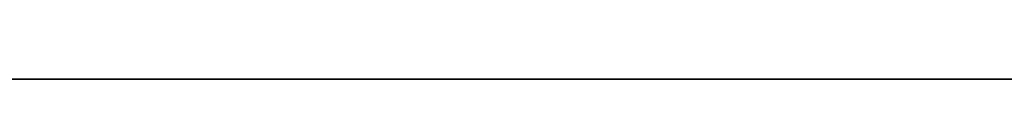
# Model space of a CAD drawing. Header units: millimetres. Extents: x -322 to 8072, y -96 to 57.
# Tile 40 of 256: x 1190.064 to 1219.879, y -39.3 to -38.386. Entities that reach past the tile are written whole.
import ezdxf

# ---------------------------------------------------------------- set-up
doc = ezdxf.new("R2010")
doc.units = ezdxf.units.MM
doc.layers.add('151', color=7, linetype='Continuous', true_color=0xffffff)

# ---------------------------------------------------------------- blocks, each defined once
blk = doc.blocks.new('UG_SURFACE_012')
at = {"layer": '151', "color": 252, "linetype": 'Continuous', "lineweight": 35}
for points in [[(1128, -26, 2030), (1128, -39.3, 2030), (1872, -39.3, 2030), (1872, -26, 2030)], [(1128, -37.3), (1872, -37.3), (1872, -39.3, 2), (1128, -39.3, 2)], [(1128, -39.3, 2030), (1128, -39.3, 2), (1258, -39.3, 1412), (1258, -39.3, 1900)], [(1128, -39.3, 2), (1872, -39.3, 2), (1742, -39.3, 1412), (1500, -39.3, 1412)], [(1500, -39.3, 1412), (1258, -39.3, 1412), (1128, -39.3, 2)], [(1258, -39.3, 1900), (1742, -39.3, 1900), (1872, -39.3, 2030), (1128, -39.3, 2030)]]:
    blk.add_3dface(points, dxfattribs=at)

msp = doc.modelspace()

# ---------------------------------------------------------------- linework, layer by layer
at = {"layer": '151', "color": 253, "linetype": 'Continuous', "lineweight": -3}
for p, q in [((1128, -39.3, 2030), (1872, -39.3, 2030)), ((1128, -39.3, 2), (1872, -39.3, 2))]:
    msp.add_line(p, q, dxfattribs=at)

# ---------------------------------------------------------------- block references
msp.add_blockref('UG_SURFACE_012', (0, 0), dxfattribs=at)

doc.saveas('drawing.dxf')
